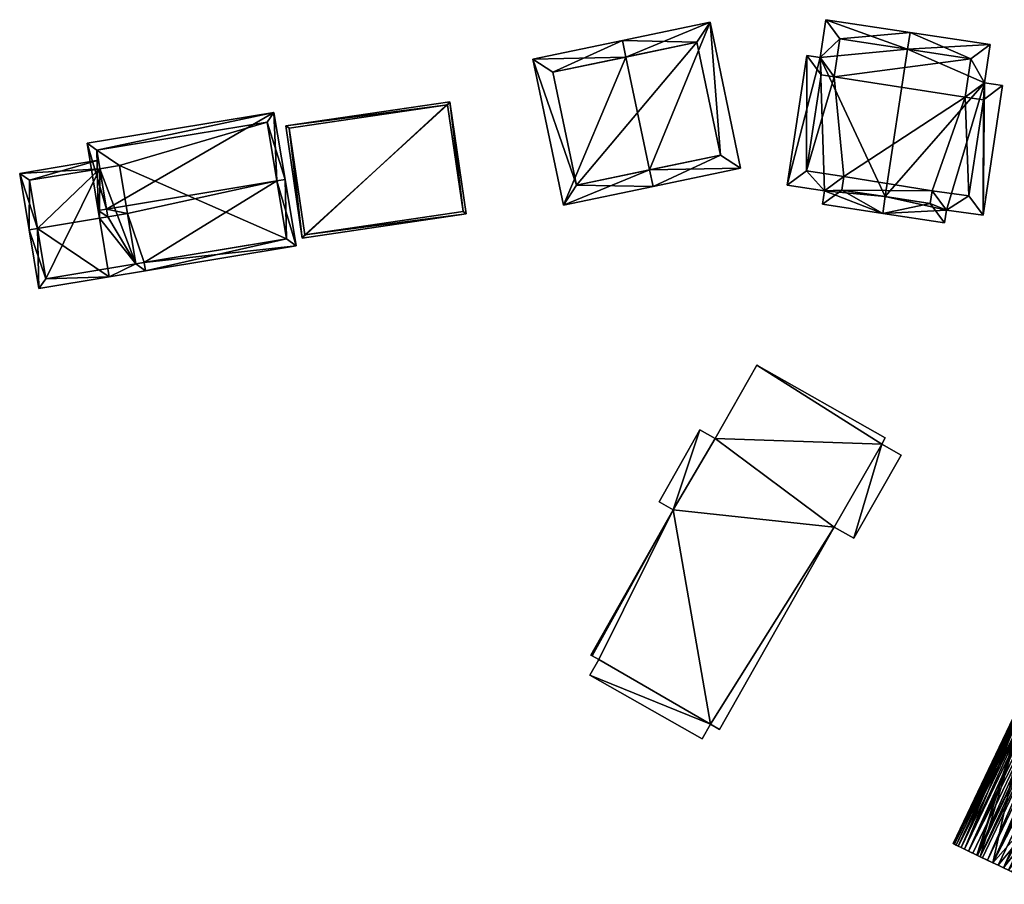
# Model space of a CAD drawing. Header units: inches. Extents: x 2523744 to 2528136, y 1148995 to 1152010.
# Tile 215 of 256: x 2527177 to 2527264, y 1151698 to 1151774. Entities that reach past the tile are written whole.
import ezdxf

# ---------------------------------------------------------------- set-up
doc = ezdxf.new("R2010")
doc.units = ezdxf.units.IN
doc.header["$MEASUREMENT"] = 0
doc.layers.add('Gebaeude Einzelhaus', color=10, linetype='Continuous')

msp = doc.modelspace()

# ---------------------------------------------------------------- meshes
at = {"layer": 'Gebaeude Einzelhaus'}
mesh = msp.add_polyface(dxfattribs=at)
corners = [(2527230.292, 1151770.758, 405.396), (2527222.059, 1151770.569, 402.299), (2527224.761, 1151757.644, 402.299), (2527229.985, 1151772.226, 405.396), (2527232.382, 1151760.771, 405.396), (2527232.689, 1151759.303, 405.396), (2527240.434, 1151760.923, 402.299), (2527237.73, 1151773.846, 402.299), (2527225.923, 1151759.42, 402.873), (2527238.659, 1151762.084, 402.886), (2527236.569, 1151772.071, 402.886), (2527223.835, 1151769.408, 402.873), (2527236.569, 1151772.071, 389.898), (2527238.659, 1151762.084, 389.898), (2527223.835, 1151769.408, 389.898), (2527225.923, 1151759.42, 389.898)]
mesh.append_faces([[corners[k] for k in face] for face in [(11, 8, 1), (0, 11, 3), (10, 0, 3), (3, 11, 1), (9, 10, 7), (7, 10, 3), (6, 9, 7), (8, 4, 5), (5, 4, 9), (5, 9, 6), (1, 8, 2), (2, 8, 5), (4, 7, 0), (0, 7, 3), (5, 6, 4), (4, 6, 7), (0, 2, 4), (4, 2, 5), (3, 1, 0), (0, 1, 2)]], dxfattribs={"color": 13})
mesh.append_faces([[corners[k] for k in face] for face in [(12, 15, 14), (13, 15, 12), (4, 15, 13), (8, 15, 4), (4, 13, 9), (14, 15, 11), (11, 15, 8), (12, 14, 0), (0, 14, 11), (10, 12, 0), (13, 12, 9), (9, 12, 10)]], dxfattribs={"color": 41})
mesh = msp.add_polyface(dxfattribs=at)
corners = [(2527255.204, 1151771.452, 409.93), (2527247.968, 1151774.061, 405.724), (2527247.463, 1151770.714, 405.723), (2527255.428, 1151772.935, 409.93), (2527244.561, 1151759.42, 405.065), (2527246.293, 1151770.89, 405.065), (2527247.853, 1151758.923, 406.92), (2527253.234, 1151758.404, 409.93), (2527253.01, 1151756.92, 409.93), (2527247.671, 1151757.726, 406.92), (2527258.648, 1151757.223, 406.871), (2527258.478, 1151756.095, 406.871), (2527262.003, 1151768.481, 405.968), (2527261.886, 1151756.771, 405.064), (2527263.618, 1151768.238, 405.065), (2527262.513, 1151771.865, 405.968), (2527246.269, 1151760.68, 405.901), (2527247.553, 1151769.184, 405.9), (2527249.379, 1151758.986, 407.756), (2527249.56, 1151760.181, 407.756), (2527257.218, 1151757.803, 407.701), (2527260.625, 1151758.463, 405.893), (2527257.385, 1151758.913, 407.702), (2527261.91, 1151766.979, 405.895), (2527260.806, 1151770.606, 406.798), (2527260.296, 1151767.221, 406.797), (2527249.228, 1151772.354, 406.56), (2527248.723, 1151769.008, 406.56), (2527260.806, 1151770.606, 389.867), (2527249.228, 1151772.354, 389.867), (2527248.723, 1151769.008, 389.867), (2527247.553, 1151769.184, 389.867), (2527246.269, 1151760.68, 389.867), (2527249.56, 1151760.181, 389.867), (2527249.379, 1151758.986, 389.867), (2527257.218, 1151757.803, 389.867), (2527257.385, 1151758.913, 389.867), (2527260.625, 1151758.463, 389.867), (2527261.91, 1151766.979, 389.867), (2527260.296, 1151767.221, 389.867)]
mesh.append_faces([[corners[k] for k in face] for face in [(27, 17, 2), (26, 27, 2), (1, 26, 2), (0, 26, 3), (24, 0, 3), (3, 26, 1), (15, 24, 3), (23, 25, 12), (12, 25, 24), (12, 24, 15), (14, 23, 12), (21, 23, 13), (13, 23, 14), (22, 21, 10), (20, 22, 10), (10, 21, 13), (11, 20, 10), (7, 20, 8), (18, 7, 8), (8, 20, 11), (9, 18, 8), (19, 18, 6), (16, 19, 6), (6, 18, 9), (4, 16, 6), (17, 16, 5), (2, 17, 5), (5, 16, 4), (0, 15, 3), (7, 12, 0), (0, 12, 15), (12, 13, 14), (7, 10, 12), (12, 10, 13), (7, 8, 10), (10, 8, 11), (7, 6, 8), (8, 6, 9), (0, 2, 7), (7, 2, 6), (6, 2, 4), (4, 2, 5), (3, 1, 0), (0, 1, 2)]], dxfattribs={"color": 13})
mesh.append_faces([[corners[k] for k in face] for face in [(37, 39, 38), (36, 39, 37), (34, 36, 35), (33, 39, 36), (33, 36, 34), (30, 39, 33), (30, 33, 32), (30, 32, 31), (28, 39, 30), (28, 30, 29), (25, 39, 28), (25, 28, 24), (38, 39, 23), (23, 39, 25), (37, 38, 21), (21, 38, 23), (36, 37, 21), (22, 36, 21), (35, 36, 20), (20, 36, 22), (34, 35, 20), (7, 34, 20), (18, 34, 7), (33, 34, 19), (19, 34, 18), (32, 33, 16), (16, 33, 19), (31, 32, 17), (17, 32, 16), (30, 31, 17), (27, 30, 17), (29, 30, 26), (26, 30, 27), (28, 29, 26), (0, 28, 26), (24, 28, 0)]], dxfattribs={"color": 41})
mesh = msp.add_polyface(dxfattribs=at)
corners = [(2527214.703, 1151766.806, 395.827), (2527201.661, 1151754.746, 395.827), (2527216.161, 1151756.874, 395.827), (2527200.204, 1151764.679, 395.827), (2527215.878, 1151757.085, 395.827), (2527201.873, 1151755.03, 395.827), (2527214.491, 1151766.523, 395.827), (2527200.488, 1151764.468, 395.827), (2527214.491, 1151766.523, 389.582), (2527215.878, 1151757.085, 389.582), (2527200.488, 1151764.468, 389.582), (2527201.873, 1151755.03, 389.582)]
mesh.append_faces([[corners[k] for k in face] for face in [(7, 5, 1), (6, 7, 3), (3, 7, 1), (4, 6, 0), (0, 6, 3), (2, 5, 4), (1, 5, 2), (2, 4, 0), (3, 1, 0), (0, 1, 2)]], dxfattribs={"color": 13})
mesh.append_faces([[corners[k] for k in face] for face in [(8, 11, 10), (9, 11, 8), (4, 11, 9), (5, 11, 4), (10, 11, 7), (7, 11, 5), (8, 10, 6), (6, 10, 7), (9, 8, 4), (4, 8, 6)]], dxfattribs={"color": 41})
mesh = msp.add_polyface(dxfattribs=at)
corners = [(2527184.346, 1151757.299, 403.71), (2527199.155, 1151765.861, 399.782), (2527182.621, 1151763.125, 399.782), (2527199.4, 1151759.791, 403.71), (2527200.139, 1151759.913, 403.71), (2527183.606, 1151757.176, 403.71), (2527184.458, 1151756.62, 403.255), (2527183.718, 1151756.497, 403.256), (2527186.188, 1151756.906, 403.255), (2527187.664, 1151752.579, 400.277), (2527186.924, 1151752.456, 400.277), (2527201.11, 1151754.044, 399.782), (2527187.786, 1151751.839, 399.782), (2527198.538, 1151764.999, 400.27), (2527183.484, 1151762.508, 400.27), (2527200.248, 1151754.661, 400.277), (2527200.248, 1151754.661, 389.623), (2527198.538, 1151764.999, 389.623), (2527183.484, 1151762.508, 389.623), (2527183.753, 1151760.88, 389.623), (2527183.753, 1151760.88, 400.296), (2527186.924, 1151752.456, 389.623), (2527185.483, 1151761.166, 389.623)]
mesh.append_faces([[corners[k] for k in face] for face in [(5, 6, 7), (5, 0, 6), (9, 15, 12), (12, 15, 11), (11, 15, 4), (4, 15, 3), (1, 14, 2), (2, 14, 5), (5, 14, 0), (4, 13, 1), (1, 13, 14), (4, 3, 13), (3, 11, 4), (3, 9, 11), (11, 9, 12), (0, 8, 3), (3, 8, 9), (9, 8, 10), (0, 6, 8), (0, 5, 6), (6, 5, 7), (0, 2, 5), (4, 1, 3), (3, 1, 0), (0, 1, 2)]], dxfattribs={"color": 13})
mesh.append_faces([[corners[k] for k in face] for face in [(16, 22, 17), (17, 22, 18), (18, 22, 19), (16, 21, 22), (16, 9, 21), (21, 9, 10), (16, 15, 9), (0, 20, 6), (0, 14, 20), (20, 14, 19), (19, 14, 18), (14, 13, 18), (18, 13, 17), (13, 16, 17), (3, 15, 13), (13, 15, 16)]], dxfattribs={"color": 41})
mesh = msp.add_polyface(dxfattribs=at)
corners = [(2527183.753, 1151760.88, 400.296), (2527183.631, 1151761.62, 399.782), (2527176.658, 1151760.466, 399.782), (2527178.224, 1151755.589, 403.255), (2527177.484, 1151755.466, 403.255), (2527183.718, 1151756.497, 403.256), (2527184.458, 1151756.62, 403.255), (2527186.924, 1151752.456, 400.277), (2527187.786, 1151751.839, 399.782), (2527187.664, 1151752.579, 400.277), (2527184.578, 1151751.308, 399.782), (2527186.188, 1151756.906, 403.255), (2527178.343, 1151750.276, 399.782), (2527177.52, 1151759.849, 400.296), (2527178.96, 1151751.139, 400.278), (2527177.52, 1151759.849, 389.623), (2527183.753, 1151760.88, 389.623), (2527178.96, 1151751.139, 389.623), (2527186.924, 1151752.456, 389.623), (2527185.483, 1151761.166, 389.623)]
mesh.append_faces([[corners[k] for k in face] for face in [(14, 4, 3), (14, 12, 4), (7, 10, 14), (14, 10, 12), (9, 8, 7), (7, 8, 10), (2, 13, 4), (4, 13, 3), (2, 1, 13), (13, 1, 0), (10, 3, 12), (12, 3, 4), (10, 5, 3), (10, 7, 5), (5, 7, 6), (6, 7, 11), (10, 8, 7), (7, 8, 9), (0, 5, 6), (0, 3, 5), (0, 2, 3), (3, 2, 4), (0, 1, 2)]], dxfattribs={"color": 13})
mesh.append_faces([[corners[k] for k in face] for face in [(16, 17, 15), (16, 18, 17), (16, 19, 18), (7, 17, 18), (7, 14, 17), (14, 15, 17), (3, 13, 14), (14, 13, 15), (15, 0, 16), (15, 13, 0)]], dxfattribs={"color": 41})
mesh = msp.add_polyface(dxfattribs=at)
corners = [(2527252.938, 1151736.51, 406.104), (2527253.221, 1151737.068, 406.104), (2527241.875, 1151743.499, 406.104), (2527238.191, 1151737, 406.104), (2527234.474, 1151730.686, 406.104), (2527236.836, 1151737.768, 406.104), (2527248.718, 1151729.174, 406.104), (2527233.224, 1151731.394, 406.104), (2527227.301, 1151717.787, 406.104), (2527227.196, 1151717.846, 406.104), (2527227.889, 1151717.454, 406.104), (2527237.759, 1151711.724, 406.104), (2527227.106, 1151716.075, 406.104), (2527237.035, 1151710.448, 406.104), (2527238.568, 1151711.266, 406.104), (2527250.466, 1151728.181, 406.104), (2527254.64, 1151735.545, 406.104), (2527236.836, 1151737.768, 382.347), (2527238.191, 1151737, 382.347), (2527233.224, 1151731.394, 382.347), (2527234.474, 1151730.686, 382.347), (2527227.196, 1151717.846, 382.347), (2527227.301, 1151717.787, 382.347), (2527227.889, 1151717.454, 382.347), (2527227.106, 1151716.075, 382.347), (2527237.035, 1151710.448, 382.347), (2527237.759, 1151711.724, 382.347), (2527238.568, 1151711.266, 382.347), (2527248.718, 1151729.174, 382.347), (2527250.466, 1151728.181, 382.347), (2527254.64, 1151735.545, 382.347), (2527252.938, 1151736.51, 382.347), (2527253.221, 1151737.068, 382.347), (2527241.875, 1151743.499, 382.347)]
mesh.append_faces([[corners[k] for k in face] for face in [(0, 15, 16), (0, 6, 15), (6, 11, 14), (11, 12, 13), (11, 10, 12), (6, 4, 11), (11, 4, 10), (10, 4, 8), (8, 4, 9), (4, 5, 7), (0, 3, 6), (6, 3, 4), (4, 3, 5), (0, 2, 3), (0, 1, 2)]], dxfattribs={"color": 13})
mesh.append_faces([[corners[k] for k in face] for face in [(29, 31, 30), (31, 33, 32), (31, 18, 33), (18, 20, 17), (17, 20, 19), (20, 22, 21), (20, 23, 22), (20, 26, 23), (23, 26, 24), (24, 26, 25), (29, 28, 31), (31, 28, 18), (18, 28, 20), (20, 28, 26), (26, 28, 27), (3, 2, 18), (18, 2, 33), (2, 1, 33), (33, 1, 32), (1, 0, 32), (32, 0, 31), (0, 16, 31), (31, 16, 30), (16, 15, 30), (30, 15, 29), (15, 6, 29), (29, 6, 28), (6, 14, 28), (28, 14, 27), (14, 11, 27), (27, 11, 26), (11, 13, 26), (26, 13, 25), (13, 12, 25), (25, 12, 24), (12, 10, 24), (24, 10, 23), (10, 8, 23), (23, 8, 22), (8, 9, 22), (22, 9, 21), (9, 4, 21), (21, 4, 20), (4, 7, 20), (20, 7, 19), (7, 5, 19), (19, 5, 17), (5, 3, 17), (17, 3, 18)]], dxfattribs={"color": 41})
mesh = msp.add_polyface(dxfattribs=at)
corners = [(2527259.258, 1151701.15, 390.342), (2527266.154, 1151715.63, 390.19), (2527259.228, 1151701.164, 390.19), (2527266.183, 1151715.616, 390.342), (2527259.346, 1151701.108, 390.492), (2527266.271, 1151715.574, 390.492), (2527259.491, 1151701.038, 390.637), (2527266.418, 1151715.504, 390.637), (2527259.693, 1151700.943, 390.776), (2527259.945, 1151700.821, 390.905), (2527266.87, 1151715.286, 390.905), (2527266.618, 1151715.408, 390.776), (2527260.246, 1151700.678, 391.022), (2527267.171, 1151715.143, 391.022), (2527260.59, 1151700.513, 391.127), (2527267.515, 1151714.979, 391.127), (2527260.971, 1151700.33, 391.217), (2527267.896, 1151714.795, 391.217), (2527261.324, 1151700.16, 391.28), (2527261.385, 1151700.131, 391.291), (2527268.31, 1151714.598, 391.291), (2527261.631, 1151700.013, 391.322), (2527268.749, 1151714.388, 391.347), (2527261.824, 1151699.921, 391.347), (2527262.281, 1151699.703, 391.385), (2527269.206, 1151714.169, 391.385), (2527262.749, 1151699.479, 391.404), (2527269.674, 1151713.945, 391.404), (2527263.22, 1151699.253, 391.404), (2527270.145, 1151713.719, 391.404), (2527263.689, 1151699.029, 391.385), (2527270.614, 1151713.495, 391.385), (2527264.145, 1151698.81, 391.347), (2527271.07, 1151713.276, 391.347), (2527264.422, 1151698.678, 391.312), (2527264.584, 1151698.6, 391.291), (2527271.509, 1151713.066, 391.291), (2527264.879, 1151698.46, 391.238), (2527271.923, 1151712.869, 391.217), (2527264.684, 1151698.553, 391.273), (2527264.998, 1151698.403, 391.217), (2527265.241, 1151698.286, 391.16), (2527272.304, 1151712.686, 391.127), (2527265.379, 1151698.22, 391.127), (2527265.653, 1151698.089, 391.043), (2527272.648, 1151712.521, 391.022), (2527265.723, 1151698.055, 391.022), (2527266.024, 1151697.911, 390.905), (2527272.949, 1151712.378, 390.905), (2527266.239, 1151697.808, 390.795), (2527266.276, 1151697.79, 390.776), (2527273.201, 1151712.256, 390.776), (2527266.478, 1151697.694, 390.637), (2527273.403, 1151712.16, 390.637), (2527266.623, 1151697.624, 390.492), (2527273.548, 1151712.09, 390.492), (2527266.711, 1151697.583, 390.342), (2527266.741, 1151697.568, 390.19), (2527273.666, 1151712.034, 390.19), (2527273.636, 1151712.048, 390.342), (2527272.949, 1151712.378, 389.415), (2527281.851, 1151713.385, 389.415), (2527268.445, 1151719.988, 389.416), (2527273.201, 1151712.256, 389.415), (2527273.403, 1151712.16, 389.415), (2527273.548, 1151712.09, 389.415), (2527273.636, 1151712.048, 389.415), (2527273.666, 1151712.034, 389.415), (2527279.523, 1151708.52, 389.415), (2527266.418, 1151715.504, 389.416), (2527266.321, 1151715.55, 389.416), (2527266.618, 1151715.408, 389.416), (2527266.87, 1151715.286, 389.416), (2527266.926, 1151715.259, 389.416), (2527267.515, 1151714.979, 389.416), (2527267.896, 1151714.795, 389.416), (2527268.31, 1151714.598, 389.416), (2527271.509, 1151713.066, 389.415), (2527271.923, 1151712.869, 389.415), (2527272.648, 1151712.521, 389.415), (2527273.39, 1151711.457, 389.415), (2527266.183, 1151715.616, 382.952), (2527266.321, 1151715.55, 382.952), (2527259.228, 1151701.164, 382.952), (2527259.258, 1151701.15, 382.952), (2527259.346, 1151701.108, 382.952), (2527259.491, 1151701.038, 382.952), (2527259.693, 1151700.943, 382.952), (2527259.945, 1151700.821, 382.952), (2527260.246, 1151700.678, 382.952), (2527261.324, 1151700.16, 382.952), (2527261.385, 1151700.131, 382.952), (2527261.631, 1151700.013, 382.952), (2527262.749, 1151699.479, 382.952), (2527263.22, 1151699.253, 382.952), (2527263.689, 1151699.029, 382.952), (2527264.145, 1151698.81, 382.952), (2527264.422, 1151698.678, 382.952), (2527264.584, 1151698.6, 382.952), (2527264.684, 1151698.553, 382.952), (2527264.998, 1151698.403, 382.952), (2527265.241, 1151698.286, 382.952), (2527265.653, 1151698.089, 382.952), (2527265.723, 1151698.055, 382.952), (2527266.239, 1151697.808, 382.952), (2527266.276, 1151697.79, 382.952), (2527266.478, 1151697.694, 382.952), (2527266.623, 1151697.624, 382.952), (2527266.711, 1151697.583, 382.952), (2527266.741, 1151697.568, 382.952), (2527271.685, 1151707.897, 389.205), (2527271.685, 1151707.897, 389.305), (2527273.39, 1151711.457, 382.952), (2527273.39, 1151711.457, 389.206), (2527273.39, 1151711.457, 389.305), (2527273.666, 1151712.034, 382.952), (2527279.963, 1151709.439, 389.205), (2527281.851, 1151713.385, 382.952), (2527279.523, 1151708.52, 382.952), (2527279.963, 1151709.439, 389.305), (2527279.523, 1151708.52, 389.305), (2527279.523, 1151708.52, 389.205), (2527268.445, 1151719.988, 382.952)]
mesh.append_faces([[corners[k] for k in face] for face in [(68, 67, 80), (60, 62, 79), (79, 62, 78), (78, 62, 77), (77, 62, 76), (76, 62, 75), (75, 62, 74), (74, 62, 73), (73, 62, 72), (72, 62, 71), (71, 62, 69), (69, 62, 70), (68, 61, 67), (67, 61, 66), (66, 61, 65), (65, 61, 64), (64, 61, 63), (63, 61, 60), (60, 61, 62), (3, 2, 1), (56, 59, 55), (56, 58, 59), (56, 57, 58), (54, 56, 55), (52, 55, 53), (52, 54, 55), (50, 52, 51), (51, 52, 53), (49, 51, 47), (47, 51, 48), (49, 50, 51), (46, 47, 45), (45, 47, 48), (44, 46, 45), (43, 44, 42), (42, 44, 45), (41, 43, 42), (40, 41, 38), (38, 41, 42), (37, 40, 38), (39, 36, 35), (39, 37, 36), (36, 37, 38), (34, 36, 33), (34, 35, 36), (32, 34, 33), (30, 33, 31), (30, 32, 33), (28, 30, 29), (29, 30, 31), (26, 29, 27), (26, 28, 29), (24, 26, 25), (25, 26, 27), (23, 24, 22), (22, 24, 25), (21, 23, 22), (19, 21, 20), (20, 21, 22), (18, 20, 17), (18, 19, 20), (16, 18, 17), (14, 17, 15), (14, 16, 17), (12, 14, 13), (13, 14, 15), (9, 12, 10), (10, 12, 13), (8, 11, 7), (8, 10, 11), (8, 9, 10), (6, 8, 7), (4, 7, 5), (4, 6, 7), (3, 1, 0), (0, 4, 3), (3, 4, 5), (0, 1, 2)]], dxfattribs={"color": 13})
mesh.append_faces([[corners[k] for k in face] for face in [(118, 115, 117), (117, 115, 122), (122, 115, 82), (118, 112, 115), (113, 118, 121), (113, 112, 118), (68, 80, 120), (120, 80, 114), (122, 82, 62), (62, 82, 70), (62, 61, 122), (122, 61, 117), (118, 116, 121), (119, 68, 120), (116, 61, 119), (119, 61, 68), (118, 117, 116), (116, 117, 61), (112, 82, 115), (81, 84, 83), (82, 85, 81), (81, 85, 84), (82, 86, 85), (82, 87, 86), (82, 88, 87), (82, 89, 88), (82, 90, 89), (82, 91, 90), (82, 92, 91), (112, 93, 82), (82, 93, 92), (112, 94, 93), (112, 95, 94), (112, 96, 95), (112, 97, 96), (112, 98, 97), (112, 99, 98), (112, 100, 99), (112, 101, 100), (112, 102, 101), (112, 103, 102), (112, 104, 103), (112, 105, 104), (112, 106, 105), (112, 107, 106), (112, 108, 107), (112, 109, 108), (71, 7, 11), (71, 69, 7), (72, 11, 10), (72, 71, 11), (10, 73, 72), (10, 74, 73), (10, 13, 74), (74, 13, 15), (75, 15, 17), (75, 74, 15), (17, 76, 75), (17, 20, 76), (77, 33, 36), (77, 31, 33), (77, 29, 31), (76, 27, 77), (77, 27, 29), (76, 25, 27), (20, 22, 76), (76, 22, 25), (77, 38, 78), (77, 36, 38), (78, 45, 79), (38, 42, 78), (78, 42, 45), (79, 48, 60), (79, 45, 48), (60, 51, 63), (60, 48, 51), (63, 53, 64), (63, 51, 53), (64, 55, 65), (64, 53, 55), (65, 59, 66), (65, 55, 59), (66, 58, 67), (66, 59, 58), (58, 80, 67), (57, 111, 58), (58, 111, 80), (80, 111, 114), (113, 110, 112), (112, 110, 109), (109, 110, 57), (57, 110, 111), (57, 108, 109), (57, 56, 108), (56, 107, 108), (56, 54, 107), (54, 106, 107), (54, 52, 106), (52, 105, 106), (52, 50, 105), (50, 104, 105), (50, 49, 104), (49, 103, 104), (47, 46, 49), (49, 46, 103), (46, 102, 103), (46, 44, 102), (44, 101, 102), (43, 41, 44), (44, 41, 101), (41, 100, 101), (41, 40, 100), (37, 99, 40), (40, 99, 100), (37, 39, 99), (39, 98, 99), (39, 35, 98), (35, 97, 98), (35, 34, 97), (34, 96, 97), (34, 32, 96), (32, 95, 96), (32, 30, 95), (30, 94, 95), (30, 28, 94), (28, 26, 94), (94, 26, 93), (23, 93, 24), (24, 93, 26), (23, 92, 93), (23, 21, 92), (21, 19, 92), (92, 19, 91), (19, 18, 91), (91, 18, 90), (14, 90, 16), (16, 90, 18), (14, 12, 90), (90, 12, 89), (12, 9, 89), (89, 9, 88), (9, 8, 88), (88, 8, 87), (8, 6, 87), (87, 6, 86), (6, 4, 86), (86, 4, 85), (4, 0, 85), (85, 0, 84), (0, 2, 84), (84, 2, 83), (2, 81, 83), (2, 3, 81), (69, 5, 7), (70, 3, 69), (69, 3, 5), (82, 81, 70), (70, 81, 3)]], dxfattribs={"color": 41})

doc.saveas('drawing.dxf')
